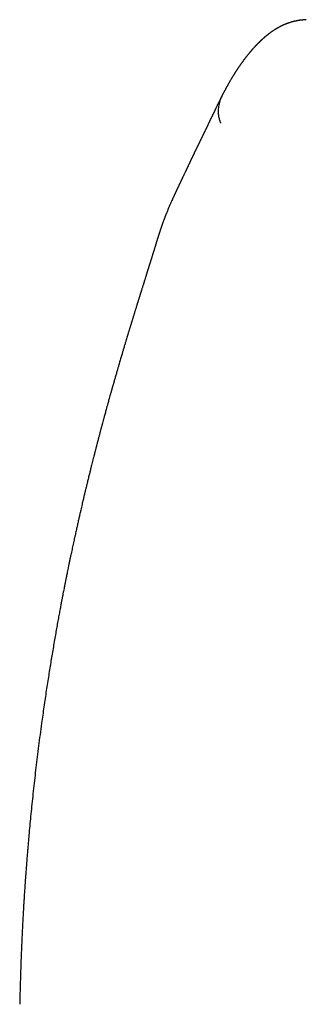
# Model space of a CAD drawing. Header units: millimetres. Extents: x 8 to 823, y 12 to 829.
# Tile 17 of 22: x 402 to 415, y 610 to 653. Entities that reach past the tile are written whole.
import ezdxf

# ---------------------------------------------------------------- set-up
doc = ezdxf.new("R2010")
doc.units = ezdxf.units.MM

msp = doc.modelspace()

# ---------------------------------------------------------------- linework, layer by layer
at = {"color": 7, "linetype": 'Continuous', "lineweight": 30}
for p, q in [((408.246, 644.085), (408.244, 644.079)), ((408.137, 643.739), (408.141, 643.752))]:
    msp.add_line(p, q, dxfattribs=at)
for points, knots in [([(414.609, 653.296), (414.603, 653.296), (414.582, 653.294), (414.553, 653.292), (414.522, 653.289), (414.499, 653.287), (414.482, 653.286), (414.469, 653.284), (414.454, 653.283), (414.436, 653.281), (414.416, 653.279), (414.394, 653.276), (414.372, 653.274), (414.348, 653.27), (414.323, 653.267), (414.296, 653.263), (414.268, 653.259), (414.239, 653.254), (414.211, 653.249), (414.186, 653.244), (414.161, 653.239), (414.14, 653.235), (414.119, 653.23), (414.093, 653.224), (414.061, 653.217), (414.023, 653.207), (413.981, 653.196), (413.934, 653.182), (413.883, 653.166), (413.834, 653.15), (413.79, 653.134), (413.753, 653.12), (413.721, 653.108), (413.689, 653.095), (413.655, 653.08), (413.623, 653.066), (413.594, 653.053), (413.567, 653.04), (413.539, 653.027), (413.513, 653.014), (413.489, 653.002), (413.468, 652.991), (413.449, 652.981), (413.429, 652.971), (413.409, 652.96), (413.388, 652.948), (413.366, 652.935), (413.343, 652.922), (413.322, 652.91), (413.302, 652.898), (413.284, 652.887), (413.266, 652.876), (413.25, 652.866), (413.235, 652.856), (413.221, 652.847), (413.208, 652.839), (413.193, 652.829), (413.176, 652.818), (413.157, 652.806), (413.138, 652.793), (413.118, 652.779), (413.097, 652.764), (413.075, 652.749), (413.053, 652.732), (413.03, 652.715), (413.01, 652.701), (412.993, 652.688), (412.981, 652.678), (412.969, 652.669), (412.959, 652.661), (412.949, 652.654), (412.938, 652.645), (412.926, 652.635), (412.911, 652.624), (412.897, 652.613), (412.884, 652.602), (412.871, 652.591), (412.857, 652.58), (412.843, 652.568), (412.829, 652.556), (412.815, 652.545), (412.8, 652.532), (412.786, 652.52), (412.773, 652.508), (412.761, 652.498), (412.75, 652.488), (412.74, 652.479), (412.731, 652.471), (412.723, 652.464), (412.715, 652.457), (412.708, 652.45), (412.701, 652.444), (412.695, 652.438), (412.688, 652.432), (412.679, 652.424), (412.667, 652.413), (412.652, 652.399), (412.637, 652.384), (412.622, 652.37), (412.608, 652.357), (412.596, 652.346), (412.586, 652.336), (412.576, 652.326), (412.567, 652.317), (412.557, 652.308), (412.547, 652.298), (412.535, 652.286), (412.522, 652.273), (412.506, 652.258), (412.49, 652.241), (412.475, 652.226), (412.461, 652.211), (412.448, 652.198), (412.435, 652.184), (412.422, 652.17), (412.408, 652.156), (412.395, 652.142), (412.383, 652.13), (412.373, 652.118), (412.362, 652.107), (412.353, 652.097), (412.342, 652.085), (412.329, 652.071), (412.314, 652.054), (412.298, 652.036), (412.28, 652.017), (412.263, 651.998), (412.248, 651.98), (412.235, 651.965), (412.223, 651.952), (412.213, 651.94), (412.205, 651.931), (412.199, 651.923), (412.193, 651.917), (412.188, 651.911), (412.183, 651.904), (412.176, 651.897), (412.169, 651.888), (412.161, 651.879), (412.152, 651.868), (412.142, 651.856), (412.131, 651.843), (412.12, 651.829), (412.107, 651.814), (412.093, 651.796), (412.078, 651.778), (412.064, 651.761), (412.053, 651.747), (412.043, 651.735), (412.034, 651.724), (412.025, 651.712), (412.015, 651.699), (412.002, 651.683), (411.989, 651.665), (411.974, 651.646), (411.959, 651.627), (411.943, 651.607), (411.928, 651.586), (411.912, 651.565), (411.896, 651.544), (411.881, 651.523), (411.867, 651.504), (411.853, 651.486), (411.839, 651.467), (411.825, 651.447), (411.81, 651.427), (411.796, 651.407), (411.784, 651.39), (411.774, 651.375), (411.764, 651.362), (411.754, 651.347), (411.742, 651.33), (411.729, 651.312), (411.715, 651.291), (411.699, 651.268), (411.682, 651.243), (411.664, 651.216), (411.647, 651.191), (411.631, 651.166), (411.614, 651.142), (411.598, 651.118), (411.583, 651.094), (411.568, 651.071), (411.554, 651.05), (411.541, 651.029), (411.529, 651.01), (411.517, 650.992), (411.506, 650.974), (411.494, 650.955), (411.482, 650.937), (411.47, 650.917), (411.457, 650.896), (411.443, 650.873), (411.428, 650.849), (411.412, 650.823), (411.396, 650.796), (411.38, 650.77), (411.361, 650.738), (411.34, 650.703), (411.317, 650.664), (411.298, 650.632), (411.284, 650.607), (411.274, 650.59), (411.265, 650.573), (411.256, 650.559), (411.249, 650.545), (411.242, 650.533), (411.235, 650.522), (411.229, 650.51), (411.22, 650.495), (411.209, 650.475), (411.195, 650.45), (411.18, 650.423), (411.163, 650.393), (411.145, 650.36), (411.124, 650.322), (411.103, 650.283), (411.086, 650.252), (411.074, 650.228), (411.066, 650.214), (411.057, 650.198), (411.048, 650.181), (411.039, 650.164), (411.03, 650.147), (411.02, 650.128), (411.009, 650.106), (410.996, 650.082), (410.982, 650.054), (410.967, 650.025), (410.953, 649.998), (410.945, 649.982), (410.942, 649.976)], [0, 0, 0, 0, 0.001087, 0.00312, 0.004875, 0.006355, 0.007566, 0.008589, 0.010339, 0.012305, 0.014488, 0.017068, 0.019896, 0.022973, 0.026299, 0.029855, 0.034075, 0.038283, 0.042481, 0.046518, 0.050249, 0.053674, 0.056852, 0.059973, 0.066362, 0.072648, 0.079091, 0.087987, 0.097175, 0.106219, 0.114867, 0.121463, 0.127787, 0.134085, 0.140434, 0.146976, 0.152395, 0.158005, 0.163629, 0.169247, 0.174697, 0.178854, 0.182883, 0.187088, 0.191544, 0.196252, 0.2012, 0.206315, 0.211586, 0.215837, 0.220171, 0.224329, 0.228209, 0.231812, 0.235137, 0.238199, 0.241169, 0.245843, 0.25042, 0.25504, 0.260035, 0.265422, 0.27106, 0.276935, 0.283041, 0.289376, 0.293164, 0.296632, 0.299775, 0.302593, 0.305086, 0.307356, 0.311094, 0.31508, 0.319315, 0.322653, 0.326164, 0.330092, 0.334488, 0.338272, 0.342344, 0.346706, 0.351357, 0.354921, 0.358423, 0.361672, 0.364666, 0.367407, 0.369894, 0.372127, 0.37429, 0.376199, 0.378175, 0.38027, 0.382485, 0.386738, 0.391374, 0.396361, 0.401149, 0.405536, 0.409174, 0.412479, 0.41548, 0.418495, 0.421615, 0.424841, 0.428171, 0.432921, 0.437872, 0.443144, 0.448799, 0.452781, 0.456934, 0.461257, 0.46575, 0.470281, 0.474562, 0.478362, 0.481932, 0.485271, 0.488381, 0.491453, 0.496101, 0.501158, 0.506623, 0.512496, 0.518777, 0.523644, 0.528049, 0.531994, 0.535478, 0.538501, 0.540378, 0.542026, 0.543738, 0.545685, 0.547868, 0.550286, 0.552939, 0.556129, 0.559604, 0.563363, 0.56731, 0.571097, 0.576729, 0.581878, 0.586545, 0.590729, 0.593678, 0.596636, 0.59985, 0.603319, 0.607782, 0.612607, 0.617795, 0.623296, 0.628649, 0.633741, 0.639843, 0.645521, 0.650776, 0.655751, 0.660576, 0.66525, 0.670582, 0.675768, 0.680809, 0.685721, 0.688727, 0.692115, 0.695885, 0.700037, 0.704797, 0.709975, 0.715305, 0.722143, 0.728637, 0.734787, 0.740652, 0.746655, 0.752493, 0.758165, 0.763635, 0.768789, 0.773619, 0.778142, 0.782264, 0.786459, 0.790727, 0.795068, 0.799527, 0.804333, 0.809515, 0.815073, 0.821009, 0.827158, 0.833192, 0.839102, 0.848136, 0.856838, 0.865198, 0.869137, 0.872931, 0.87642, 0.879597, 0.882462, 0.884971, 0.887326, 0.889794, 0.892379, 0.897289, 0.902575, 0.908237, 0.914276, 0.92156, 0.929266, 0.937393, 0.945941, 0.948709, 0.951594, 0.954894, 0.958642, 0.961899, 0.965432, 0.969241, 0.973325, 0.978547, 0.984159, 0.990162, 0.996555, 1, 1, 1, 1]), ([(410.942, 649.971), (410.941, 649.97), (410.937, 649.961), (410.928, 649.943), (410.915, 649.919), (410.904, 649.896), (410.893, 649.875), (410.884, 649.856), (410.875, 649.839), (410.868, 649.824), (410.861, 649.811), (410.855, 649.799), (410.85, 649.788), (410.845, 649.778), (410.84, 649.768), (410.834, 649.757), (410.829, 649.746), (410.823, 649.733), (410.816, 649.72), (410.808, 649.704), (410.798, 649.684), (410.787, 649.662), (410.776, 649.638), (410.764, 649.615), (410.749, 649.584), (410.732, 649.548), (410.712, 649.507), (410.694, 649.469), (410.677, 649.434), (410.66, 649.4), (410.645, 649.368), (410.63, 649.337), (410.616, 649.307), (410.602, 649.278), (410.587, 649.248), (410.573, 649.219), (410.56, 649.191), (410.547, 649.164), (410.534, 649.137), (410.521, 649.11), (410.508, 649.083), (410.496, 649.057), (410.483, 649.031), (410.471, 649.004), (410.458, 648.977), (410.444, 648.949), (410.43, 648.92), (410.416, 648.889), (410.4, 648.857), (410.384, 648.823), (410.368, 648.789), (410.352, 648.755), (410.339, 648.728), (410.329, 648.707), (410.321, 648.691), (410.314, 648.676), (410.307, 648.662), (410.3, 648.647), (410.293, 648.632), (410.284, 648.614), (410.274, 648.592), (410.261, 648.566), (410.248, 648.538), (410.234, 648.51), (410.22, 648.481), (410.206, 648.451), (410.191, 648.42), (410.177, 648.391), (410.164, 648.364), (410.151, 648.337), (410.138, 648.31), (410.125, 648.284), (410.114, 648.261), (410.104, 648.24), (410.095, 648.22), (410.084, 648.199), (410.073, 648.176), (410.061, 648.151), (410.049, 648.126), (410.036, 648.101), (410.024, 648.076), (410.012, 648.052), (410.001, 648.028), (409.99, 648.005), (409.977, 647.98), (409.964, 647.953), (409.95, 647.924), (409.936, 647.896), (409.923, 647.868), (409.91, 647.841), (409.897, 647.815), (409.884, 647.789), (409.87, 647.761), (409.858, 647.735), (409.847, 647.713), (409.839, 647.696), (409.831, 647.68), (409.824, 647.667), (409.819, 647.656), (409.815, 647.647), (409.811, 647.638), (409.806, 647.629), (409.801, 647.618), (409.794, 647.605), (409.787, 647.589), (409.777, 647.57), (409.768, 647.55), (409.758, 647.53), (409.749, 647.512), (409.741, 647.494), (409.733, 647.477), (409.725, 647.462), (409.718, 647.447), (409.71, 647.431), (409.702, 647.413), (409.693, 647.394), (409.683, 647.374), (409.674, 647.354), (409.665, 647.334), (409.656, 647.316), (409.648, 647.299), (409.64, 647.282), (409.632, 647.266), (409.625, 647.25), (409.616, 647.232), (409.607, 647.212), (409.596, 647.19), (409.585, 647.167), (409.575, 647.145), (409.566, 647.126), (409.558, 647.109), (409.551, 647.093), (409.543, 647.076), (409.533, 647.055), (409.522, 647.033), (409.512, 647.01), (409.502, 646.988), (409.493, 646.969), (409.484, 646.951), (409.476, 646.934), (409.467, 646.915), (409.458, 646.895), (409.448, 646.873), (409.437, 646.852), (409.427, 646.83), (409.418, 646.81), (409.409, 646.791), (409.401, 646.774), (409.393, 646.757), (409.384, 646.738), (409.373, 646.716), (409.362, 646.691), (409.343, 646.652), (409.319, 646.601), (409.289, 646.538), (409.266, 646.489), (409.248, 646.452), (409.236, 646.426), (409.223, 646.399), (409.21, 646.371), (409.197, 646.344), (409.185, 646.32), (409.175, 646.299), (409.166, 646.28), (409.158, 646.262), (409.149, 646.243), (409.139, 646.222), (409.128, 646.199), (409.116, 646.174), (409.104, 646.149), (409.093, 646.125), (409.082, 646.103), (409.073, 646.084), (409.065, 646.066), (409.056, 646.048), (409.047, 646.029), (409.037, 646.007), (409.025, 645.983), (409.013, 645.957), (409.001, 645.932), (408.99, 645.909), (408.98, 645.888), (408.972, 645.869), (408.963, 645.851), (408.956, 645.834), (408.947, 645.816), (408.938, 645.797), (408.928, 645.775), (408.917, 645.752), (408.906, 645.729), (408.896, 645.708), (408.888, 645.689), (408.881, 645.673), (408.875, 645.661), (408.869, 645.648), (408.863, 645.636), (408.856, 645.62), (408.847, 645.601), (408.836, 645.577), (408.824, 645.549), (408.81, 645.52), (408.796, 645.489), (408.784, 645.461), (408.77, 645.43), (408.755, 645.397), (408.738, 645.36), (408.721, 645.321), (408.703, 645.279), (408.681, 645.229), (408.656, 645.17), (408.627, 645.104), (408.6, 645.038), (408.573, 644.973), (408.546, 644.906), (408.522, 644.848), (408.504, 644.801), (408.49, 644.766), (408.477, 644.732), (408.463, 644.697), (408.45, 644.662), (408.435, 644.623), (408.419, 644.581), (408.402, 644.535), (408.385, 644.489), (408.371, 644.45), (408.36, 644.419), (408.352, 644.396), (408.344, 644.373), (408.336, 644.35), (408.328, 644.327), (408.319, 644.303), (408.311, 644.28), (408.303, 644.256), (408.294, 644.229), (408.284, 644.199), (408.272, 644.165), (408.259, 644.126), (408.251, 644.099), (408.246, 644.085)], [0, 0, 0, 0, 0.000506, 0.006597, 0.012263, 0.017505, 0.022323, 0.026717, 0.030472, 0.03385, 0.036852, 0.039477, 0.041725, 0.044053, 0.046262, 0.048661, 0.05125, 0.054029, 0.056997, 0.060155, 0.064896, 0.070007, 0.075314, 0.080511, 0.085593, 0.095241, 0.104446, 0.11243, 0.120052, 0.127358, 0.134362, 0.141065, 0.147355, 0.153403, 0.159789, 0.166686, 0.172023, 0.177629, 0.183473, 0.18924, 0.194852, 0.20031, 0.205614, 0.211269, 0.216769, 0.222469, 0.228466, 0.23476, 0.241352, 0.248242, 0.255365, 0.262136, 0.268413, 0.27172, 0.274871, 0.277866, 0.280706, 0.283433, 0.286394, 0.289663, 0.294259, 0.299353, 0.304916, 0.310403, 0.315608, 0.321995, 0.327897, 0.333315, 0.338627, 0.343775, 0.348828, 0.353785, 0.358646, 0.362074, 0.365728, 0.369704, 0.374002, 0.378622, 0.383441, 0.388021, 0.39274, 0.397123, 0.401192, 0.405338, 0.409709, 0.414591, 0.41972, 0.424791, 0.429635, 0.434251, 0.438761, 0.443085, 0.447795, 0.45289, 0.456053, 0.459008, 0.46164, 0.463947, 0.465652, 0.467123, 0.468429, 0.469941, 0.471713, 0.473747, 0.47648, 0.479576, 0.482935, 0.486141, 0.489208, 0.492068, 0.494722, 0.497169, 0.499482, 0.502038, 0.504893, 0.507914, 0.51121, 0.514563, 0.517689, 0.520587, 0.523256, 0.526108, 0.528642, 0.531115, 0.533769, 0.537164, 0.540816, 0.544707, 0.548314, 0.551403, 0.553973, 0.556393, 0.559263, 0.562592, 0.566381, 0.570278, 0.573866, 0.576965, 0.579789, 0.582589, 0.585703, 0.589133, 0.592525, 0.596179, 0.59982, 0.60317, 0.60623, 0.609, 0.61148, 0.61475, 0.618406, 0.622459, 0.626909, 0.637644, 0.647831, 0.657534, 0.661553, 0.66558, 0.669865, 0.674425, 0.679185, 0.682698, 0.685935, 0.688895, 0.691634, 0.694593, 0.697868, 0.70146, 0.705368, 0.709433, 0.713178, 0.716514, 0.71951, 0.722168, 0.724761, 0.727746, 0.731083, 0.734771, 0.738804, 0.742742, 0.746268, 0.749455, 0.752303, 0.754851, 0.75728, 0.759979, 0.762948, 0.766188, 0.769698, 0.773206, 0.776404, 0.779291, 0.781409, 0.783321, 0.785028, 0.786773, 0.788806, 0.791901, 0.795489, 0.79922, 0.803947, 0.808363, 0.812462, 0.816249, 0.821483, 0.826736, 0.832301, 0.838192, 0.844311, 0.853748, 0.863067, 0.872148, 0.881061, 0.890253, 0.89976, 0.904813, 0.909576, 0.914109, 0.918749, 0.923548, 0.928502, 0.934515, 0.940713, 0.94701, 0.952965, 0.956187, 0.959277, 0.962297, 0.965325, 0.96836, 0.971403, 0.974545, 0.977505, 0.980979, 0.984966, 0.989468, 0.994484, 1, 1, 1, 1]), ([(410.943, 649.976), (410.925, 649.941), (410.889, 649.868), (410.848, 649.753), (410.816, 649.637), (410.795, 649.527), (410.783, 649.424), (410.78, 649.328), (410.782, 649.233), (410.792, 649.139), (410.809, 649.048), (410.829, 648.97), (410.848, 648.903), (410.867, 648.846), (410.879, 648.812), (410.884, 648.797)], [0, 0, 0, 0, 0.096587, 0.201912, 0.300837, 0.392938, 0.478012, 0.556112, 0.627499, 0.712915, 0.788114, 0.853969, 0.911075, 0.959735, 1, 1, 1, 1]), ([(408.244, 644.079), (408.242, 644.072), (408.236, 644.053), (408.226, 644.024), (408.215, 643.991), (408.206, 643.962), (408.198, 643.935), (408.19, 643.912), (408.184, 643.892), (408.179, 643.875), (408.173, 643.857), (408.166, 643.835), (408.157, 643.806), (408.149, 643.778), (408.143, 643.759), (408.141, 643.752)], [0, 0, 0, 0, 0.0677925, 0.1859989, 0.2934101, 0.3900538, 0.4759534, 0.5511283, 0.6144098, 0.6674186, 0.7178458, 0.7799194, 0.8577929, 0.9488114, 1, 1, 1, 1]), ([(408.137, 643.739), (408.136, 643.737), (408.133, 643.725), (408.126, 643.704), (408.117, 643.673), (408.105, 643.636), (408.093, 643.595), (408.081, 643.555), (408.07, 643.52), (408.061, 643.493), (408.054, 643.468), (408.047, 643.447), (408.041, 643.426), (408.034, 643.402), (408.025, 643.374), (408.015, 643.342), (408.005, 643.311), (407.997, 643.283), (407.989, 643.259), (407.983, 643.237), (407.975, 643.213), (407.966, 643.185), (407.956, 643.152), (407.947, 643.122), (407.938, 643.093), (407.928, 643.06), (407.915, 643.02), (407.901, 642.975), (407.888, 642.933), (407.878, 642.899), (407.869, 642.872), (407.861, 642.845), (407.852, 642.816), (407.843, 642.789), (407.837, 642.767), (407.831, 642.749), (407.826, 642.732), (407.82, 642.713), (407.814, 642.693), (407.806, 642.67), (407.798, 642.643), (407.788, 642.612), (407.779, 642.582), (407.771, 642.556), (407.764, 642.535), (407.758, 642.514), (407.751, 642.492), (407.743, 642.465), (407.734, 642.437), (407.725, 642.41), (407.717, 642.384), (407.709, 642.358), (407.701, 642.332), (407.692, 642.303), (407.681, 642.268), (407.67, 642.233), (407.661, 642.203), (407.654, 642.18), (407.648, 642.162), (407.642, 642.144), (407.636, 642.122), (407.625, 642.089), (407.612, 642.046), (407.596, 641.997), (407.583, 641.954), (407.57, 641.913), (407.558, 641.873), (407.544, 641.828), (407.527, 641.774), (407.508, 641.712), (407.488, 641.65), (407.468, 641.586), (407.452, 641.535), (407.44, 641.495), (407.433, 641.474), (407.427, 641.455), (407.421, 641.433), (407.412, 641.406), (407.403, 641.376), (407.394, 641.347), (407.386, 641.322), (407.378, 641.296), (407.369, 641.266), (407.357, 641.229), (407.346, 641.192), (407.335, 641.159), (407.326, 641.128), (407.316, 641.095), (407.305, 641.06), (407.294, 641.025), (407.284, 640.994), (407.276, 640.967), (407.267, 640.938), (407.257, 640.905), (407.244, 640.863), (407.229, 640.814), (407.21, 640.754), (407.191, 640.692), (407.171, 640.628), (407.152, 640.564), (407.133, 640.505), (407.118, 640.455), (407.105, 640.412), (407.093, 640.373), (407.08, 640.332), (407.068, 640.291), (407.054, 640.248), (407.04, 640.2), (407.025, 640.151), (407.011, 640.106), (406.999, 640.068), (406.988, 640.03), (406.974, 639.986), (406.96, 639.938), (406.946, 639.891), (406.932, 639.847), (406.919, 639.802), (406.903, 639.749), (406.886, 639.693), (406.869, 639.637), (406.854, 639.588), (406.84, 639.542), (406.826, 639.495), (406.811, 639.447), (406.796, 639.397), (406.781, 639.346), (406.764, 639.289), (406.745, 639.226), (406.724, 639.156), (406.702, 639.082), (406.679, 639.006), (406.658, 638.935), (406.639, 638.871), (406.621, 638.81), (406.601, 638.742), (406.578, 638.663), (406.552, 638.575), (406.525, 638.484), (406.502, 638.403), (406.482, 638.337), (406.467, 638.284), (406.451, 638.232), (406.435, 638.176), (406.418, 638.116), (406.399, 638.051), (406.378, 637.98), (406.356, 637.902), (406.333, 637.821), (406.31, 637.741), (406.288, 637.666), (406.27, 637.604), (406.256, 637.555), (406.245, 637.516), (406.233, 637.473), (406.219, 637.423), (406.203, 637.368), (406.187, 637.31), (406.171, 637.253), (406.155, 637.199), (406.142, 637.152), (406.131, 637.111), (406.119, 637.071), (406.106, 637.025), (406.077, 636.921), (406.036, 636.775), (405.977, 636.561), (405.922, 636.358), (405.867, 636.158), (405.812, 635.958), (405.769, 635.796), (405.736, 635.672), (405.721, 635.619), (405.708, 635.57), (405.697, 635.526), (405.685, 635.482), (405.673, 635.436), (405.658, 635.381), (405.642, 635.32), (405.626, 635.258), (405.61, 635.199), (405.594, 635.139), (405.577, 635.074), (405.559, 635.002), (405.538, 634.923), (405.518, 634.847), (405.501, 634.781), (405.488, 634.731), (405.478, 634.692), (405.469, 634.656), (405.459, 634.616), (405.445, 634.564), (405.429, 634.501), (405.41, 634.426), (405.388, 634.339), (405.363, 634.243), (405.337, 634.137), (405.308, 634.023), (405.275, 633.891), (405.238, 633.742), (405.196, 633.572), (405.16, 633.426), (405.13, 633.305), (405.108, 633.213), (405.085, 633.12), (405.063, 633.03), (405.044, 632.948), (405.027, 632.877), (405.012, 632.817), (405.001, 632.768), (404.991, 632.73), (404.983, 632.693), (404.974, 632.656), (404.963, 632.608), (404.949, 632.55), (404.932, 632.477), (404.912, 632.393), (404.889, 632.297), (404.864, 632.19), (404.837, 632.071), (404.807, 631.942), (404.774, 631.8), (404.739, 631.645), (404.701, 631.476), (404.66, 631.294), (404.617, 631.102), (404.573, 630.901), (404.527, 630.691), (404.479, 630.47), (404.429, 630.236), (404.385, 630.03), (404.349, 629.855), (404.319, 629.714), (404.29, 629.572), (404.262, 629.435), (404.236, 629.309), (404.214, 629.199), (404.194, 629.105), (404.179, 629.025), (404.165, 628.959), (404.154, 628.905), (404.145, 628.859), (404.137, 628.818), (404.129, 628.777), (404.121, 628.736), (404.112, 628.692), (404.103, 628.644), (404.089, 628.576), (404.072, 628.485), (404.049, 628.37), (404.025, 628.243), (403.998, 628.106), (403.971, 627.962), (403.938, 627.791), (403.901, 627.592), (403.858, 627.361), (403.814, 627.117), (403.767, 626.858), (403.719, 626.585), (403.669, 626.298), (403.617, 625.997), (403.566, 625.693), (403.515, 625.387), (403.465, 625.081), (403.415, 624.763), (403.363, 624.434), (403.311, 624.095), (403.259, 623.748), (403.207, 623.392), (403.156, 623.033), (403.1, 622.627), (403.04, 622.18), (402.976, 621.693), (402.917, 621.219), (402.862, 620.757), (402.808, 620.298), (402.757, 619.84), (402.709, 619.386), (402.663, 618.947), (402.622, 618.522), (402.583, 618.112), (402.552, 617.767), (402.527, 617.483), (402.508, 617.258), (402.49, 617.039), (402.472, 616.825), (402.458, 616.639), (402.445, 616.482), (402.436, 616.357), (402.428, 616.245), (402.42, 616.146), (402.414, 616.059), (402.409, 615.985), (402.404, 615.926), (402.401, 615.879), (402.399, 615.846), (402.397, 615.822), (402.396, 615.805), (402.395, 615.791), (402.394, 615.775), (402.392, 615.752), (402.39, 615.721), (402.387, 615.681), (402.383, 615.626), (402.378, 615.553), (402.372, 615.459), (402.365, 615.35), (402.357, 615.225), (402.348, 615.086), (402.338, 614.933), (402.328, 614.765), (402.317, 614.582), (402.306, 614.388), (402.295, 614.184), (402.283, 613.968), (402.271, 613.739), (402.26, 613.497), (402.248, 613.241), (402.236, 612.977), (402.225, 612.706), (402.214, 612.427), (402.203, 612.136), (402.193, 611.833), (402.184, 611.519), (402.175, 611.192), (402.167, 610.852), (402.161, 610.602), (402.158, 610.464), (402.157, 610.444)], [0, 0, 0, 0, 0.000341, 0.001562, 0.002982, 0.004634, 0.006563, 0.008613, 0.010031, 0.011267, 0.012356, 0.013331, 0.014196, 0.015202, 0.016513, 0.018062, 0.019459, 0.020652, 0.021714, 0.02266, 0.023606, 0.024889, 0.026475, 0.027867, 0.028909, 0.030351, 0.032163, 0.034222, 0.03621, 0.037686, 0.038589, 0.039764, 0.041156, 0.042346, 0.043245, 0.043939, 0.044709, 0.045465, 0.046297, 0.047264, 0.04842, 0.049766, 0.051121, 0.052217, 0.053052, 0.053819, 0.054734, 0.055867, 0.057114, 0.058226, 0.059278, 0.060315, 0.061351, 0.062495, 0.063901, 0.065548, 0.066705, 0.067611, 0.068267, 0.068918, 0.069773, 0.070832, 0.072944, 0.0749, 0.076588, 0.078031, 0.079675, 0.08131, 0.083279, 0.085859, 0.088418, 0.090435, 0.093126, 0.094148, 0.094909, 0.0955, 0.096297, 0.097344, 0.098549, 0.099626, 0.100537, 0.101309, 0.102462, 0.103865, 0.105325, 0.106527, 0.107516, 0.10867, 0.110068, 0.111358, 0.112434, 0.113319, 0.114314, 0.11551, 0.116814, 0.118799, 0.120716, 0.123133, 0.125246, 0.127473, 0.129732, 0.131416, 0.132631, 0.134058, 0.135464, 0.136805, 0.138233, 0.139839, 0.141617, 0.143166, 0.144359, 0.145497, 0.146987, 0.148718, 0.150257, 0.151657, 0.153115, 0.154686, 0.156795, 0.15862, 0.160203, 0.161627, 0.163088, 0.164708, 0.166323, 0.167882, 0.169672, 0.171767, 0.173924, 0.176389, 0.178826, 0.181144, 0.183082, 0.184913, 0.186869, 0.189448, 0.192287, 0.195188, 0.197919, 0.199748, 0.201329, 0.202863, 0.204565, 0.206419, 0.208407, 0.210523, 0.212979, 0.215511, 0.217946, 0.220273, 0.222363, 0.223611, 0.224695, 0.225963, 0.227499, 0.229193, 0.230938, 0.232736, 0.234377, 0.235792, 0.236956, 0.238056, 0.239441, 0.241111, 0.247398, 0.25254, 0.260198, 0.265457, 0.270379, 0.277972, 0.279756, 0.281312, 0.28274, 0.28404, 0.285218, 0.286571, 0.28817, 0.290053, 0.291906, 0.293647, 0.295276, 0.297206, 0.299308, 0.30163, 0.304159, 0.305962, 0.307431, 0.308567, 0.309374, 0.31056, 0.312077, 0.313933, 0.316129, 0.318665, 0.321486, 0.324585, 0.32791, 0.331461, 0.336058, 0.340985, 0.346241, 0.348834, 0.351499, 0.354238, 0.356936, 0.359322, 0.361388, 0.363131, 0.364553, 0.365654, 0.366457, 0.367733, 0.368857, 0.370648, 0.372765, 0.375209, 0.377979, 0.381075, 0.384497, 0.388245, 0.392333, 0.396809, 0.401678, 0.406938, 0.412591, 0.418279, 0.424316, 0.430701, 0.437433, 0.444513, 0.448471, 0.45253, 0.45669, 0.46072, 0.464339, 0.467545, 0.47019, 0.472469, 0.474382, 0.475928, 0.477109, 0.478345, 0.479453, 0.480607, 0.481876, 0.48326, 0.48476, 0.487724, 0.491055, 0.49473, 0.498643, 0.50278, 0.507142, 0.513337, 0.519934, 0.526934, 0.534338, 0.542144, 0.550354, 0.558966, 0.567982, 0.576402, 0.585146, 0.594214, 0.603605, 0.61332, 0.623176, 0.633345, 0.643669, 0.653824, 0.66802, 0.681851, 0.695317, 0.708418, 0.721154, 0.734452, 0.747328, 0.759783, 0.771815, 0.783427, 0.794617, 0.801129, 0.807489, 0.813697, 0.819754, 0.825641, 0.829524, 0.833049, 0.836216, 0.839026, 0.841477, 0.843571, 0.845307, 0.846533, 0.847484, 0.848162, 0.848592, 0.848916, 0.849334, 0.849968, 0.850843, 0.851961, 0.853322, 0.855533, 0.858181, 0.861268, 0.864792, 0.868755, 0.873073, 0.877815, 0.882979, 0.888566, 0.894267, 0.90035, 0.906816, 0.913664, 0.920894, 0.928506, 0.936034, 0.943903, 0.952111, 0.96066, 0.96955, 0.97878, 0.988351, 0.998263, 1, 1, 1, 1])]:
    msp.add_open_spline(points, degree=3, knots=knots, dxfattribs=at)

doc.saveas('drawing.dxf')
